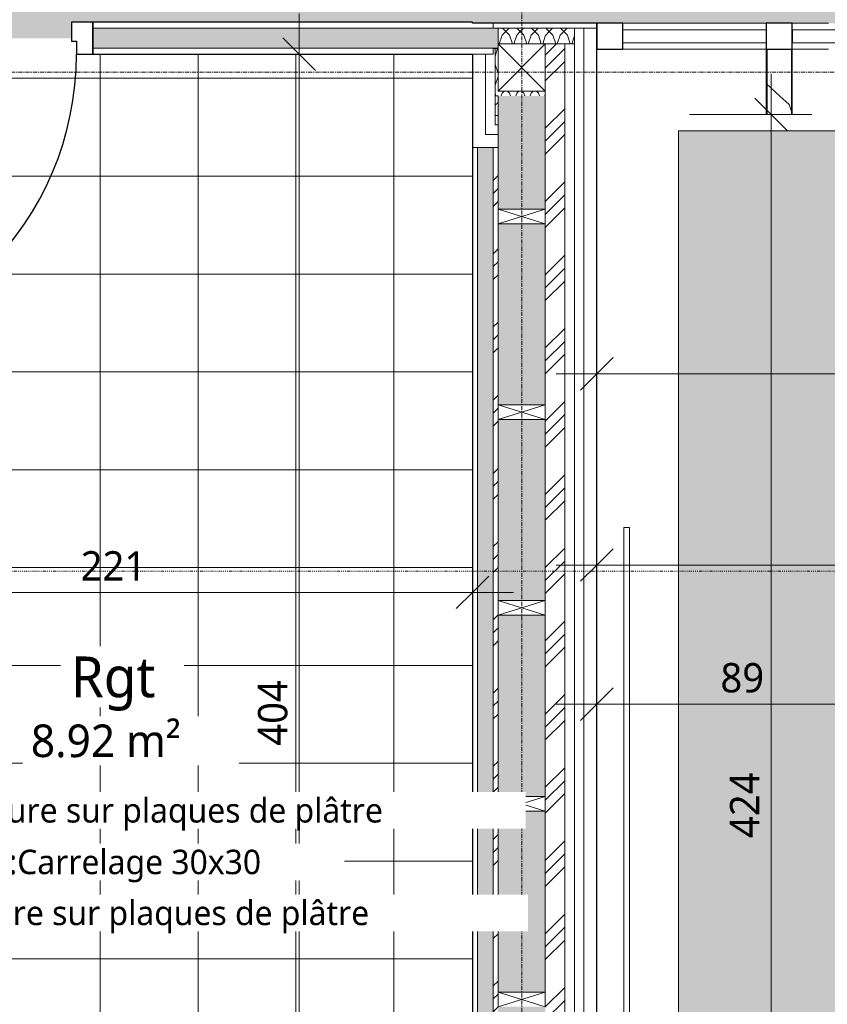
# Model space of a CAD drawing. Header units: millimetres. Extents: x -21522 to 77796, y -25697 to 15217.
# Tile 34 of 256: x -247 to 2230, y -9139 to -6120. Entities that reach past the tile are written whole.
import ezdxf

# ---------------------------------------------------------------- set-up
doc = ezdxf.new("R2010")
doc.units = ezdxf.units.MM
doc.linetypes.add('Ligne de quadrillage', pattern=[22.225, 12.7, -3.175, 3.175, -3.175])
doc.linetypes.add('Tiret point', pattern=[6.25, 2.5, -1.875, 0, -1.875])
for name, color, linetype, lineweight in [('A-ANNO-DIMS', 211, 'Continuous', 9), ('A-ANNO-DIMS-50', 211, 'Continuous', 9), ('A-AREA-IDEN', 2, 'Continuous', 9), ('A-AREA-PATT', 32, 'Continuous', 13), ('A-COLS', 52, 'Continuous', 13), ('A-DETL-GENF', 92, 'Continuous', 13), ('A-DOOR', 31, 'Continuous', 25), ('A-DOOR-FRAM', 31, 'Continuous', 25), ('A-GENM', 13, 'Continuous', 13), ('A-GLAZ-CURT', 52, 'Continuous', 13), ('A-GLAZ-CWMG', 51, 'Continuous', 13), ('A-WALL', 113, 'Continuous', 13), ('A-WALL-PATT', 111, 'Continuous', 13), ('C-TOPO-SDVS', 7, 'Continuous', 13), ('G-ANNO-SYMB', 111, 'Continuous', 9), ('I-WALL', 2, 'Continuous', 13), ('S-BEAM', 12, 'Continuous', 13), ('S-GRID', 1, 'Continuous', 9)]:
    doc.layers.add(name, color=color, linetype=linetype, lineweight=lineweight)
doc.styles.add('Trebuchet MS_1', font='trebuc.ttf', dxfattribs={"height": 90})
doc.styles.add('Trebuchet MS_2', font='trebuc.ttf', dxfattribs={"height": 100})
doc.styles.add('Trebuchet MS_4', font='trebuc.ttf', dxfattribs={"height": 125})
doc.styles.add('Trebuchet MS_5', font='trebuc.ttf', dxfattribs={"height": 75})
doc.dimstyles.new('Cotes50e_Intérieur_Transparent', dxfattribs={"dimscale": 304.8, "dimtxt": 92.785582, "dimasz": 0.328084, "dimexe": 0.410105, "dimexo": 0.0625, "dimgap": 0.036089, "dimtad": 1, "dimdec": 0, "dimlfac": 0.1, "dimzin": 0, "dimdsep": 46, "dimtxsty": 'Trebuchet MS_1', "dimblk1": 'OBLIQUE', "dimblk2": 'OBLIQUE', "dimsah": 1, "dimcen": 0.09, "dimdle": 0.410105, "dimazin": 0, "dimtfac": 1, "dimtdec": 4, "dimtix": 1, "dimtmove": 0, "dimatfit": 3, "dimfxl": 0.82021, "dimfxlon": 1, "dimtvp": 1, "dimtolj": 1, "dimtzin": 0, "dimarcsym": 2})
pattern_1 = [(45, (0, 0), (-112.2532, 112.2532), []), (45, (39.69, 0), (0, 224.5064), []), (45, (-39.69, 0), (0, 224.5064), [])]
pattern_2 = [(135, (1523.05, -8390.02), (-177.7999, 88.8996), [15.715, -110.008]), (135, (1445.26, -8356.68), (-177.7999, 88.8996), [15.715, -110.008]), (135, (1523.05, -8345.57), (-177.7999, 88.8996), [15.715, -110.008]), (135, (1445.26, -8312.233), (-177.7999, 88.8996), [15.715, -110.008]), (161.565, (1511.936, -8378.908), (-355.59962, 88.89985), [35.141, -245.986]), (161.565, (1478.6, -8367.795), (-355.59962, 88.89985), [35.141, -245.986]), (161.565, (1511.936, -8334.458), (-355.59962, 88.89985), [35.141, -245.986]), (161.565, (1478.6, -8323.345), (-355.59962, 88.89985), [35.141, -245.986]), (225, (1445.26, -8378.91), (177.7999, 88.8996), [15.715, -110.008]), (225, (1523.05, -8345.57), (177.7999, 88.8996), [15.715, -110.008]), (225, (1445.26, -8334.46), (177.7999, 88.8996), [15.715, -110.008]), (225, (1523.05, -8301.12), (177.7999, 88.8996), [15.715, -110.008]), (198.435, (1478.6, -8367.795), (355.59962, 88.89985), [35.141, -245.986]), (198.435, (1511.937, -8356.683), (355.59962, 88.89985), [35.141, -245.986]), (198.435, (1478.6, -8323.345), (355.59962, 88.89985), [35.141, -245.986]), (198.435, (1511.937, -8312.233), (355.59962, 88.89985), [35.141, -245.986])]
pattern_3 = [(45, (1332.55, -6511.77), (88.9, 177.8), [15.715, -110.008]), (45, (1365.89, -6433.98), (88.9, 177.8), [15.715, -110.008]), (45, (1377, -6511.77), (88.9, 177.8), [15.715, -110.008]), (45, (1410.34, -6433.98), (88.9, 177.8), [15.715, -110.008]), (71.565, (1343.662, -6500.657), (88.8998, 355.5996), [35.141, -245.986]), (71.565, (1354.774, -6467.32), (88.8998, 355.5996), [35.141, -245.986]), (71.565, (1388.112, -6500.657), (88.8998, 355.5996), [35.141, -245.986]), (71.565, (1399.224, -6467.32), (88.8998, 355.5996), [35.141, -245.986]), (135, (1343.66, -6433.98), (88.9, -177.8), [15.715, -110.008]), (135, (1377, -6511.77), (88.9, -177.8), [15.715, -110.008]), (135, (1388.11, -6433.98), (88.9, -177.8), [15.715, -110.008]), (135, (1421.45, -6511.77), (88.9, -177.8), [15.715, -110.008]), (108.435, (1354.774, -6467.32), (88.8998, -355.5996), [35.141, -245.986]), (108.435, (1365.886, -6500.657), (88.8998, -355.5996), [35.141, -245.986]), (108.435, (1399.224, -6467.32), (88.8998, -355.5996), [35.141, -245.986]), (108.435, (1410.336, -6500.657), (88.8998, -355.5996), [35.141, -245.986])]

# ---------------------------------------------------------------- blocks, each defined once
blk = doc.blocks.new('Family - IfcBeam - POUTRE-252126-00_RDC_50e Copie 1')
at = {"layer": 'S-BEAM', "color": 250, "lineweight": 18}
for p, q in [((33670.5, 31538.9), (33624.2, 31538.9)), ((33624.2, 31538.9), (33624.2, 31462.5)), ((33699.2, 31538.9), (33670.5, 31538.9)), ((33699.2, 31415.4), (33699.2, 31538.9)), ((33624.2, 31462.5), (33624.2, 31338.9)), ((33699.2, 31338.9), (33699.2, 31415.4)), ((33624.2, 31338.9), (33652.8, 31338.9)), ((33652.8, 31338.9), (33699.2, 31338.9))]:
    blk.add_line(p, q, dxfattribs=at)
blk = doc.blocks.new('GROUPE SCOLAIRE ST JULIEN - PRO - Ind A_importrevit_ifc-1-00_RDC_50e Copie 1')
at = {"layer": 'S-BEAM', "color": 250, "lineweight": 18, "rotation": 0.0001649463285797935}
blk.add_blockref('Family - IfcBeam - POUTRE-252126-00_RDC_50e Copie 1', (-31579, -37749.8), dxfattribs=at)
blk = doc.blocks.new('PINT_ plein-vitré - P90 plein-8388952-00_RDC_50e Copie 1')
at = {"layer": 'A-DOOR', "color": 20}
blk.add_line((-465, -979), (-465, -49), dxfattribs=at)
blk.add_arc((-465, -49), 930, 270, 0, dxfattribs=at)
at = {"layer": 'A-DOOR-FRAM', "color": 20}
for p, q in [((-450, 49), (-515, 49)), ((-515, 49), (-515, -49)), ((-450, -9), (-450, 49)), ((515, 49), (450, 49)), ((450, 49), (450, -9)), ((515, -49), (515, 49)), ((-465, -49), (-465, -9)), ((-465, -9), (-450, -9)), ((450, -9), (465, -9)), ((465, -9), (465, -49)), ((-515, -49), (-465, -49)), ((465, -49), (515, -49))]:
    blk.add_line(p, q, dxfattribs=at)
blk = doc.blocks.new('Panneau système - Vitré-8586081-00_RDC_50e Copie 1')
at = {"layer": 'A-GLAZ-CURT', "color": 30}
for p, q in [((219.75, 20), (-219.75, 20)), ((-219.75, 20), (-219.75, -20)), ((219.75, -20), (219.75, 20)), ((-219.75, -20), (219.75, -20))]:
    blk.add_line(p, q, dxfattribs=at)
blk = doc.blocks.new('Meneau rectangulaire - 80 x 80mm-8586079-00_RDC_50e Copie 1')
at = {"layer": 'A-GLAZ-CWMG', "color": 30}
for p, q in [((2042.5, -6130.8), (1603, -6130.8)), ((2042.5, -6210.8), (1603, -6210.8))]:
    blk.add_line(p, q, dxfattribs=at)
blk = doc.blocks.new('Meneau rectangulaire - 80 x 80mm-8391239-00_RDC_50e Copie 1')
at = {"layer": 'A-GLAZ-CWMG', "color": 20, "lineweight": 25}
for p, q in [((0, 40), (-80, 40)), ((-80, 40), (-80, -40)), ((0, -40), (0, 40)), ((-80, -40), (0, -40))]:
    blk.add_line(p, q, dxfattribs=at)
blk = doc.blocks.new('Panneau système - Vitré-8391241-00_RDC_50e Copie 1')
at = {"layer": 'A-GLAZ-CURT', "color": 30}
for p, q in [((508.2, 20), (-508.2, 20)), ((-508.2, 20), (-508.2, -20)), ((508.2, -20), (508.2, 20)), ((-508.2, -20), (508.2, -20))]:
    blk.add_line(p, q, dxfattribs=at)
blk = doc.blocks.new('Meneau rectangulaire - 80 x 80mm-8077613-00_RDC_50e Copie 1')
at = {"layer": 'A-GLAZ-CWMG', "color": 30}
for p, q in [((2233, -6130.8), (2122.5, -6130.8)), ((2233, -6210.8), (2122.5, -6210.8))]:
    blk.add_line(p, q, dxfattribs=at)
blk = doc.blocks.new('Meneau rectangulaire - 80 x 80mm-V2-00_RDC_50e Copie 1')
at = {"layer": 'A-GLAZ-CWMG', "color": 20, "lineweight": 25}
for p, q in [((-40, 40), (40, 40)), ((-40, -40), (-40, 40)), ((40, 40), (40, -40)), ((40, -40), (-40, -40))]:
    blk.add_line(p, q, dxfattribs=at)
blk = doc.blocks.new('Landscaping-Fencing- Normaclo-NOR010011 - 5700mm x 2000mm-8464060-00_RDC_50e Copie 1')
at = {"layer": 'A-GENM', "color": 30}
for p, q in [((5772.4, -1), (2850, -1)), ((2850, -19), (5772.4, -19)), ((5772.4, -19), (5772.4, -1))]:
    blk.add_line(p, q, dxfattribs=at)
blk = doc.blocks.new('Répétition de détail - Croix 45x145-V24-00_RDC_50e Copie 1')
at = {"layer": 'A-DETL-GENF'}
for p, q in [((1222.5, 72.5), (1177.5, 72.5)), ((1177.5, 72.5), (1222.5, 72.5)), ((1177.5, 72.5), (1222.5, -72.5)), ((1177.5, -72.5), (1222.5, 72.5)), ((1222.5, -72.5), (1222.5, 72.5)), ((1222.5, 72.5), (1222.5, -72.5)), ((1822.5, 72.5), (1777.5, 72.5)), ((1777.5, 72.5), (1777.5, -72.5)), ((1777.5, 72.5), (1822.5, 72.5)), ((1777.5, -72.5), (1777.5, 72.5)), ((1777.5, 72.5), (1822.5, -72.5)), ((1777.5, -72.5), (1822.5, 72.5)), ((1822.5, -72.5), (1822.5, 72.5)), ((1822.5, 72.5), (1822.5, -72.5)), ((2422.5, 72.5), (2377.5, 72.5)), ((2377.5, 72.5), (2377.5, -72.5)), ((2377.5, 72.5), (2422.5, 72.5)), ((2377.5, -72.5), (2377.5, 72.5)), ((2377.5, 72.5), (2422.5, -72.5)), ((2377.5, -72.5), (2422.5, 72.5)), ((2422.5, -72.5), (2422.5, 72.5)), ((2422.5, 72.5), (2422.5, -72.5)), ((3022.5, 72.5), (2977.5, 72.5)), ((2977.5, 72.5), (2977.5, -72.5)), ((2977.5, 72.5), (3022.5, 72.5)), ((2977.5, -72.5), (2977.5, 72.5)), ((2977.5, 72.5), (3022.5, -72.5)), ((2977.5, -72.5), (3022.5, 72.5)), ((3022.5, -72.5), (3022.5, 72.5)), ((3022.5, 72.5), (3022.5, -72.5)), ((3622.5, 72.5), (3577.5, 72.5)), ((3577.5, 72.5), (3577.5, -72.5)), ((3577.5, 72.5), (3622.5, 72.5)), ((3577.5, -72.5), (3577.5, 72.5)), ((3577.5, 72.5), (3622.5, -72.5)), ((3577.5, -72.5), (3622.5, 72.5)), ((3622.5, -72.5), (3622.5, 72.5)), ((3622.5, 72.5), (3622.5, -72.5)), ((1177.5, -72.5), (1222.5, -72.5)), ((1222.5, -72.5), (1177.5, -72.5)), ((1777.5, -72.5), (1822.5, -72.5)), ((1822.5, -72.5), (1777.5, -72.5)), ((2377.5, -72.5), (2422.5, -72.5)), ((2422.5, -72.5), (2377.5, -72.5)), ((2977.5, -72.5), (3022.5, -72.5)), ((3022.5, -72.5), (2977.5, -72.5)), ((3577.5, -72.5), (3622.5, -72.5)), ((3622.5, -72.5), (3577.5, -72.5))]:
    blk.add_line(p, q, dxfattribs=at)
blk = doc.blocks.new('STR_RECTANGLE - Croix 145x145-8480261-00_RDC_50e Copie 1')
at = {"layer": 'A-DETL-GENF'}
for p, q in [((72.5, 72.5), (-72.5, 72.5)), ((-72.5, 72.5), (-72.5, -72.5)), ((-72.5, 72.5), (72.5, 72.5)), ((-72.5, -72.5), (-72.5, 72.5)), ((-72.5, 72.5), (72.5, -72.5)), ((-72.5, -72.5), (72.5, 72.5)), ((72.5, -72.5), (72.5, 72.5)), ((72.5, 72.5), (72.5, -72.5)), ((-72.5, -72.5), (72.5, -72.5)), ((72.5, -72.5), (-72.5, -72.5))]:
    blk.add_line(p, q, dxfattribs=at)
blk = doc.blocks.new('DIMBLOCK49-00_RDC_50e Copie 1')
at = {"layer": 'A-ANNO-DIMS-50'}
for p, q in [((1523, -7792), (1523, -7542)), ((11001.7, -7792), (11001.7, -7667)), ((1523, -7792), (1573, -7742)), ((11001.7, -7792), (11051.7, -7742)), ((1398, -7792), (11001.7, -7792)), ((1523, -7792), (1473, -7842)), ((1523, -7792), (1523, -7917)), ((11001.7, -7792), (10951.7, -7842)), ((11001.7, -7792), (11001.7, -8042))]:
    blk.add_line(p, q, dxfattribs=at)
at = {"layer": 'A-ANNO-DIMS-50', "color": 0, "insert": (6163.3, -7665.9), "char_height": 90, "width": 237.783, "attachment_point": 1, "line_spacing_factor": 1.048425, "style": 'Trebuchet MS_1'}
blk.add_mtext('948', dxfattribs=at)
blk = doc.blocks.new('_Oblique')
at = {"color": 0, "linetype": 'ByBlock', "lineweight": -2}
blk.add_line((-0.5, -0.5), (0.5, 0.5), dxfattribs=at)
blk = doc.blocks.new('DIMBLOCK52-00_RDC_50e Copie 1')
at = {"layer": 'A-ANNO-DIMS-50'}
for p, q in [((-1063.7, -7875.8), (-1063.7, -7625.8)), ((1142, -7875.8), (1142, -7625.8)), ((-1063.7, -7875.8), (-1013.7, -7825.8)), ((1142, -7875.8), (1192, -7825.8)), ((-1188.7, -7875.8), (1267, -7875.8)), ((-1063.7, -7875.8), (-1113.7, -7925.8)), ((-1063.7, -7875.8), (-1063.7, -8000.8)), ((1142, -7875.8), (1092, -7925.8)), ((1142, -7875.8), (1142, -8000.8))]:
    blk.add_line(p, q, dxfattribs=at)
at = {"layer": 'A-ANNO-DIMS-50', "color": 0, "insert": (-59.9, -7749.6), "char_height": 90, "width": 237.783, "attachment_point": 1, "line_spacing_factor": 1.048425, "style": 'Trebuchet MS_1'}
blk.add_mtext('221', dxfattribs=at)
blk = doc.blocks.new('DIMBLOCK93-00_RDC_50e Copie 1')
at = {"layer": 'A-ANNO-DIMS-50'}
for p, q in [((609.9, -6100.8), (609.9, -10393.3)), ((609.9, -6225.8), (559.9, -6175.8)), ((609.9, -6225.8), (484.9, -6225.8)), ((609.9, -6225.8), (659.9, -6275.8)), ((609.9, -6225.8), (859.9, -6225.8)), ((609.9, -10268.3), (559.9, -10218.3)), ((609.9, -10268.3), (484.9, -10268.3)), ((609.9, -10268.3), (659.9, -10318.3)), ((609.9, -10268.3), (859.9, -10268.3))]:
    blk.add_line(p, q, dxfattribs=at)
at = {"layer": 'A-ANNO-DIMS-50', "color": 0, "insert": (483.8, -8346.1), "char_height": 90, "width": 237.783, "attachment_point": 1, "rotation": 90, "line_spacing_factor": 1.048425, "style": 'Trebuchet MS_1'}
blk.add_mtext('404', dxfattribs=at)
blk = doc.blocks.new('DIMBLOCK147-00_RDC_50e Copie 1')
at = {"layer": 'A-ANNO-DIMS-50'}
for p, q in [((2057.5, -10649.3), (2057.5, -6285.8)), ((2057.5, -6410.8), (2007.5, -6360.8)), ((2057.5, -6410.8), (1807.5, -6410.8)), ((2057.5, -6410.8), (2107.5, -6460.8)), ((2057.5, -6410.8), (2182.5, -6410.8)), ((2057.5, -10649.3), (2007.5, -10599.3)), ((2057.5, -10649.3), (1807.5, -10649.3)), ((2057.5, -10649.3), (2107.5, -10699.3)), ((2057.5, -10649.3), (2182.5, -10649.3))]:
    blk.add_line(p, q, dxfattribs=at)
at = {"layer": 'A-ANNO-DIMS-50', "color": 0, "insert": (1931.3, -8629.1), "char_height": 90, "width": 237.783, "attachment_point": 1, "rotation": 90, "line_spacing_factor": 1.048425, "style": 'Trebuchet MS_1'}
blk.add_mtext('424', dxfattribs=at)
blk = doc.blocks.new('DIMBLOCK189-00_RDC_50e Copie 1')
at = {"layer": 'A-ANNO-DIMS-50'}
for p, q in [((1523, -7206.1), (1523, -6956.1)), ((6372, -7206.1), (6372, -6956.1)), ((1523, -7206.1), (1573, -7156.1)), ((6372, -7206.1), (6422, -7156.1)), ((1398, -7206.1), (6372, -7206.1)), ((1523, -7206.1), (1473, -7256.1)), ((1523, -7206.1), (1523, -7331.1)), ((6372, -7206.1), (6322, -7256.1)), ((6372, -7206.1), (6372, -7331.1))]:
    blk.add_line(p, q, dxfattribs=at)
at = {"layer": 'A-ANNO-DIMS-50', "color": 0, "insert": (3848.4, -7079.9), "char_height": 90, "width": 237.783, "attachment_point": 1, "line_spacing_factor": 1.048425, "style": 'Trebuchet MS_1'}
blk.add_mtext('485', dxfattribs=at)
blk = doc.blocks.new('DIMBLOCK270-00_RDC_50e Copie 1')
at = {"layer": 'A-ANNO-DIMS-50'}
for p, q in [((1523, -8218.8), (1523, -7968.8)), ((2413, -8218.8), (2413, -7968.8)), ((1523, -8218.8), (1573, -8168.8)), ((2413, -8218.8), (2463, -8168.8)), ((1398, -8218.8), (2413, -8218.8)), ((1523, -8218.8), (1473, -8268.8)), ((1523, -8218.8), (1523, -8343.8)), ((2413, -8218.8), (2363, -8268.8)), ((2413, -8218.8), (2413, -8343.8))]:
    blk.add_line(p, q, dxfattribs=at)
at = {"layer": 'A-ANNO-DIMS-50', "color": 0, "insert": (1902, -8092.6), "char_height": 90, "width": 158.522, "attachment_point": 1, "line_spacing_factor": 1.048425, "style": 'Trebuchet MS_1'}
blk.add_mtext('89', dxfattribs=at)

msp = doc.modelspace()

# ---------------------------------------------------------------- hatches: boundary and pattern name
at = {"layer": 'A-AREA-PATT'}
h = msp.add_hatch(color=10, dxfattribs=at)
h.paths.add_polyline_path([(-88, -6176.8), (-88, -6127.8), (1142, -6127.8), (1142, -6130.8), (5412, -6130.8), (5412, -6145.8), (5462, -6145.8), (5462, -6170.8), (7282, -6170.8), (7282, -6145.8), (7332, -6145.8), (7332, -6130.8), (13081.7, -6130.8), (13081.7, -3579.9), (13121.7, -3579.9), (13121.7, -3564.9), (13199.2, -3564.9), (13199.2, -2994.9), (13121.7, -2994.9), (13121.7, -2979.9), (13081.7, -2979.9), (13081.7, -2017.1), (13121.7, -2017.1), (13121.7, -2002.1), (13130.7, -2002.1), (13130.7, -1102.1), (13121.7, -1102.1), (13121.7, -1087.1), (13081.7, -1087.1), (13081.7, 157.9), (13130.7, 157.9), (13130.7, 1962.5), (10184.9, 1962.5), (10184.9, 2011.5), (9284.9, 2011.5), (9284.9, 1962.5), (8934.7, 1962.5), (8934.6, 1788.5), (8772.7, 1788.5), (8772.7, 603.5), (6839.9, 603.5), (6839.9, 643.5), (6824.9, 643.5), (6824.9, 652.5), (5924.9, 652.5), (5924.9, 643.5), (5909.9, 643.5), (5909.9, 603.5), (3971.1, 603.5), (3971.1, 1778.5), (3799, 1778.5), (3799, 1962.5), (3459.1, 1962.5), (3459.1, 2011.5), (2559.1, 2011.5), (2559.1, 1962.5), (-887.7, 1962.5), (-887.7, 1778.5), (-1083.7, 1778.5), (-1083.7, 148.9), (-1063.7, 148.9), (-1063.7, -1341.5), (-1205.2, -1341.5), (-1205.2, -3680.3), (-1201.7, -3680.3), (-1201.7, -3655.3), (-1169.2, -3655.3), (-1169.2, -3552.8), (-1201.7, -3552.4), (-1201.7, -3527.8), (-1144.2, -3528.3), (-1144.6, -3680.3), (-1191.7, -3680.3), (-1191.7, -3705.3), (-1205.2, -3705.3), (-1205.2, -6121.5), (-1063.7, -6121.5), (-1063.7, -6127.8), (-988, -6127.8), (-988, -6176.8), (-538, -6176.8)])
h.paths.add_polyline_path([(6105.6, -2505.6), (4059.1, -2505.6), (4059.3, -1865.6), (5130.8, -1865.6), (5131.7, -1862.2), (5144.5, -1865.6), (6043.3, -1865.6), (6044.2, -1862.2), (6057, -1865.6), (6105.6, -1865.6), (6105.6, -2494.7)])
h.paths.add_polyline_path([(6760.8, -2505.6), (6638.2, -2505.6), (6638.2, -1865.6), (6686.8, -1865.6), (6699.8, -1862.7), (6700.6, -1865.6), (7599.3, -1865.6), (7612.3, -1862.7), (7613.1, -1865.6), (8684.7, -1865.6), (8684.7, -2505.6), (6906.2, -2505.6)])
h.paths.add_polyline_path([(10520.2, -2505.6), (9004.7, -2505.6), (9004.7, -1865.6), (10076.4, -1865.6), (10077.3, -1862.2), (10090.1, -1865.6), (10988.9, -1865.6), (10989.8, -1862.2), (11002.6, -1865.6), (11051.2, -1865.6), (11051.2, -2505.6), (10535.2, -2505.6)])
h.paths.add_polyline_path([(3739.1, -2505.6), (1692.6, -2505.6), (1692.6, -1865.6), (1741.2, -1865.6), (1754.2, -1862.7), (1755, -1865.6), (2653.7, -1865.6), (2666.7, -1862.7), (2667.5, -1865.6), (3739.1, -1865.6), (3739.1, -2494.7)])
h.paths.add_polyline_path([(3749.1, -2335.6), (3749.1, -2035.6), (4049.1, -2035.6), (4049.1, -2335.6), (3750.6, -2335.6)])
h.paths.add_polyline_path([(8696.2, -2335.6), (8694.7, -2335.6), (8694.7, -2035.6), (8994.7, -2035.6), (8994.7, -2335.6), (8805.1, -2335.6)])
h = msp.add_hatch(dxfattribs=at)
h.set_pattern_fill('FP_113', color=8, style=0, pattern_type=2)
h.set_pattern_definition([(0, (0, 0), (0, 300), []), (90, (0, 0), (-300, 2e-14), [])])
h.paths.add_polyline_path([(-1063.7, -10268.3), (1142, -10268.3), (1142, -6225.8), (-73, -6225.8), (-73, -6185.8), (-88, -6185.8), (-88, -6176.8), (-988, -6176.8), (-988, -6185.8), (-1003, -6185.8), (-1003, -6225.8), (-1078.7, -6225.8), (-1078.7, -6228.3), (-1063.7, -6228.3), (-1063.7, -10229)])
at = {"layer": 'A-COLS'}
h = msp.add_hatch(dxfattribs=at)
h.set_pattern_fill('FP_52', color=30, style=0, pattern_type=2)
h.set_pattern_definition([(108.435, (54.145, 0), (-208.24995, 416.4999), [79.025, -579.519]), (139.399, (29.155, 74.97), (-1249.5057, 1041.24372), [38.399, -1881.572]), (136.848, (208.25, 99.96), (-3123.769422, 2915.478892), [91.346, -4475.934]), (109.983, (141.61, 162.435), (-624.746965, 1666.00133), [48.75, -2388.754]), (90, (124.95, 0), (-208.25, 208.25), [41.65, -166.6]), (118.443, (124.95, 41.65), (1457.75313, -2707.248388), [113.682, -5570.435]), (84.289, (70.805, 141.61), (-208.26365, -1874.248384), [41.858, -2051.029]), (129.806, (74.97, 183.26), (833.0069, -1041.24319), [32.53, -1593.955])])
h.paths.add_polyline_path([(2042.5, -6210.8), (2042.5, -6410.8), (2122.5, -6410.8), (2122.5, -6210.8)])
at = {"layer": 'A-DETL-GENF'}
h = msp.add_hatch(dxfattribs=at)
h.set_pattern_fill('FP_114', color=253, style=0, pattern_type=2)
h.set_pattern_definition([(50, (0, 0), (364.368, -31.8783), [38.1, -419.1]), (355, (0, 0), (-70.486, 382.113), [30.48, -335.28]), (100.451, (30.36, -2.66), (293.885, 350.2334), [32.38, -356.18]), (46.184, (0, 101.6), (542.158, -84.086), [57.15, -628.65]), (96.636, (45.2, 94.6), (474.805, 494.855), [48.57, -534.27]), (351.184, (0, 101.6), (474.81, 494.85), [45.72, -502.92]), (21, (50.8, 76.2), (303.2285, -204.5305), [38.1, -419.1]), (326, (50.8, 76.2), (123.604, 368.376), [30.48, -335.28]), (71.451, (76.07, 59.16), (426.834, 163.843), [32.38, -356.18]), (37.5, (0, 0), (6.17665, 169.11015), [16.764, -314.452, 16.764, -323.596, -336.55]), (37.5, (0, 0), (6.17665, 169.11015), [-671.576, 16.764, -319.786]), (7.5, (0, 0), (133.6389, 200.3615), [16.764, -177.292, 16.764, -306.832, -128.27]), (7.5, (0, 0), (133.6389, 200.3615), [-517.652, 16.764, -111.506]), (327.5, (-113.28, 0), (271.1818, -11.4584), [16.764, -110.236, 16.764, -379.476, -525.78]), (327.5, (-113.28, 0), (271.1818, -11.4584), [-523.24, 16.764, -509.016]), (317.5, (-164.08, 0), (296.2585, 50.8528), [16.764, -148.336, 16.764, -246.38, -373.38]), (317.5, (-164.08, 0), (296.2585, 50.8528), [-428.244, 16.764, -356.616])])
h.paths.add_polyline_path([(10410.2, -16365.9), (10951.7, -16365.9), (10951.7, -6460.8), (7412, -6460.8), (7412, -7343.9), (7633.8, -7407.7), (7851.8, -7483.6), (8065.4, -7571.3), (8273.7, -7670.6), (8476.4, -7781.2), (8672.6, -7902.7), (8861.9, -8034.8), (9043.6, -8177.2), (9217.2, -8329.3), (9382.2, -8490.6), (9538.2, -8660.9), (9684.5, -8839.4), (9820.8, -9025.7), (9946.7, -9219.1), (10061.7, -9419.2), (10165.6, -9625.4), (10258.1, -9836.9), (10338.8, -10053.1), (10407.4, -10273.5), (10463.9, -10497.3), (10508, -10723.9), (10539.6, -10952.6), (10558.6, -11182.6), (10565, -11413.3), (10558.6, -11644.1), (10539.6, -11874.1), (10508, -12102.8), (10463.9, -12329.4), (10407.4, -12553.2), (10338.7, -12773.7), (10258.1, -12989.8), (10165.6, -13201.3), (10061.7, -13407.4), (9946.7, -13607.5), (9820.8, -13801), (9684.5, -13987.3), (9538.2, -14165.8), (9382.2, -14336), (9217.2, -14497.4), (9043.6, -14649.5), (8861.9, -14791.8), (8672.6, -14924), (8476.4, -15045.5), (8273.7, -15156.1), (8065.4, -15255.4), (7851.8, -15343.1), (7633.8, -15419), (7412, -15482.7), (7412, -16365.9), (9497.8, -16365.9)])
h.paths.add_polyline_path([(6362.4, -13413.3), (6519.3, -13407.2), (6675.3, -13388.7), (6829.3, -13358.1), (6980.4, -13315.5), (7127.8, -13261.1), (7270.4, -13195.4), (7407.4, -13118.6), (7538, -13031.4), (7661.3, -12934.2), (7776.6, -12827.6), (7883.2, -12712.2), (7980.4, -12588.9), (8067.7, -12458.3), (8144.4, -12321.3), (8210.2, -12178.7), (8264.5, -12031.4), (8307.1, -11880.2), (8337.8, -11726.2), (8356.2, -11570.3), (8362.4, -11413.3), (8356.2, -11256.4), (8337.8, -11100.5), (8307.1, -10946.4), (8264.5, -10795.3), (8210.2, -10648), (8144.4, -10505.4), (8067.7, -10368.3), (7980.4, -10237.8), (7883.2, -10114.4), (7776.6, -9999.1), (7661.3, -9892.5), (7538, -9795.3), (7407.4, -9708.1), (7270.4, -9631.3), (7127.8, -9565.6), (6980.4, -9511.2), (6829.3, -9468.6), (6675.3, -9438), (6519.3, -9419.5), (6362.4, -9413.3), (6205.5, -9419.5), (6049.5, -9438), (5895.5, -9468.6), (5744.4, -9511.2), (5597, -9565.6), (5454.4, -9631.3), (5317.4, -9708.1), (5186.8, -9795.3), (5063.5, -9892.5), (4948.2, -9999.1), (4841.6, -10114.4), (4744.4, -10237.8), (4657.1, -10368.3), (4580.4, -10505.4), (4514.6, -10648), (4460.3, -10795.3), (4417.7, -10946.4), (4387, -11100.5), (4368.6, -11256.4), (4362.4, -11413.3), (4368.6, -11570.3), (4387, -11726.2), (4417.7, -11880.2), (4460.3, -12031.4), (4514.6, -12178.7), (4580.4, -12321.3), (4657.1, -12458.3), (4744.4, -12588.9), (4841.6, -12712.2), (4948.2, -12827.6), (5063.5, -12934.2), (5186.8, -13031.4), (5317.4, -13118.6), (5454.4, -13195.4), (5597, -13261.1), (5744.4, -13315.5), (5895.5, -13358.1), (6049.5, -13388.7), (6205.5, -13407.2)])
h.paths.add_polyline_path([(1773, -10649.3), (2229.9, -10649.3), (2277.4, -10426.1), (2337, -10205.9), (2408.5, -9989.2), (2491.6, -9776.7), (2586.1, -9569), (2691.8, -9366.8), (2808.3, -9170.6), (2935.2, -8981), (3072.3, -8798.6), (3219, -8623.9), (3375, -8457.4), (3539.9, -8299.7), (3713, -8151.1), (3894, -8012.1), (4082.2, -7883.1), (4277.1, -7764.6), (4478.2, -7656.8), (4684.9, -7560.1), (4896.5, -7474.7), (5112.4, -7401), (5332, -7339), (5332, -6460.8), (1773, -6460.8), (1773, -10229)])
at = {"layer": 'A-WALL-PATT'}
h = msp.add_hatch(dxfattribs=at)
h.set_pattern_fill('FP_39', color=30, angle=-135, style=0, pattern_type=2)
h.set_pattern_definition([(45, (39.194, -6225.77), (88.8996, 177.8), [15.715, -110.008]), (45, (72.53, -6147.98), (88.8996, 177.8), [15.715, -110.008]), (45, (83.644, -6225.77), (88.8996, 177.8), [15.715, -110.008]), (45, (116.98, -6147.98), (88.8996, 177.8), [15.715, -110.008]), (71.565, (50.306, -6214.657), (88.89985, 355.5996), [35.141, -245.986]), (71.565, (61.42, -6181.32), (88.89985, 355.5996), [35.141, -245.986]), (71.565, (94.757, -6214.657), (88.89985, 355.5996), [35.141, -245.986]), (71.565, (105.87, -6181.32), (88.89985, 355.5996), [35.141, -245.986]), (135, (50.31, -6147.98), (88.8996, -177.8), [15.715, -110.008]), (135, (83.644, -6225.77), (88.8996, -177.8), [15.715, -110.008]), (135, (94.76, -6147.98), (88.8996, -177.8), [15.715, -110.008]), (135, (128.095, -6225.77), (88.8996, -177.8), [15.715, -110.008]), (108.435, (61.42, -6181.32), (88.89985, -355.5996), [35.141, -245.986]), (108.435, (72.532, -6214.657), (88.89985, -355.5996), [35.141, -245.986]), (108.435, (105.87, -6181.32), (88.89985, -355.5996), [35.141, -245.986]), (108.435, (116.982, -6214.656), (88.89985, -355.5996), [35.141, -245.986])])
h.paths.add_polyline_path([(1220, -6207.8), (1220, -6145.8), (-23, -6145.8), (-23, -6207.8), (1205, -6207.8)])
h.paths.add_polyline_path([(-1053, -6207.8), (-1053, -6145.8), (-1132.7, -6145.8), (-1132.7, -6207.8), (-1063.7, -6207.8)])
h = msp.add_hatch(dxfattribs=at)
h.set_pattern_fill('FP_56', color=30, angle=-135, style=0, pattern_type=2)
h.set_pattern_definition(pattern_3)
h.paths.add_polyline_path([(1454, -6193.8), (1454, -6145.8), (1220, -6145.8), (1220, -6193.8), (1425, -6193.8)])
h = msp.add_hatch(dxfattribs=at)
h.set_pattern_fill('FP_56', color=30, angle=-135, style=0, pattern_type=2)
h.set_pattern_definition(pattern_3)
h.paths.add_polyline_path([(1365, -6353.8), (1365, -6338.8), (1220, -6338.8), (1220, -6208.8), (1211, -6208.8), (1211, -6353.8), (1365, -6353.8)])
h = msp.add_hatch(dxfattribs=at)
h.set_pattern_fill('FP_1', color=30, style=0, pattern_type=2)
h.set_pattern_definition(pattern_1)
h.paths.add_polyline_path([(1365, -6208.8), (1425, -6208.8), (1425, -6193.8), (1365, -6193.8), (1365, -6208.8)])
h = msp.add_hatch(dxfattribs=at)
h.set_pattern_fill('FP_1', color=30, style=0, pattern_type=2)
h.set_pattern_definition(pattern_1)
h.paths.add_polyline_path([(1365, -10491.3), (1425, -10491.3), (1425, -6208.8), (1365, -6208.8), (1365, -10346.3)])
h = msp.add_hatch(dxfattribs=at)
h.set_pattern_fill('FP_1', color=30, style=0, pattern_type=2)
h.set_pattern_definition(pattern_1)
h.paths.add_polyline_path([(1220, -6413.8), (1220, -6353.8), (1211, -6353.8), (1211, -6413.8)])
h = msp.add_hatch(dxfattribs=at)
h.set_pattern_fill('FP_6', color=30, angle=225, style=0, pattern_type=2)
h.set_pattern_definition(pattern_2)
h.paths.add_polyline_path([(1220, -10301.3), (1365, -10301.3), (1365, -9746.3), (1220, -9746.3), (1220, -10268.3)])
h.paths.add_polyline_path([(1286.7, -9701.3), (1365, -9701.3), (1365, -9146.3), (1220, -9146.3), (1220, -9701.3), (1241.9, -9701.3)])
h.paths.add_polyline_path([(1365, -9101.3), (1365, -8546.3), (1220, -8546.3), (1220, -9101.3), (1286.7, -9101.3)])
h.paths.add_polyline_path([(1220, -8501.3), (1365, -8501.3), (1365, -7946.3), (1220, -7946.3)])
h.paths.add_polyline_path([(1311.4, -7901.3), (1365, -7901.3), (1365, -7346.3), (1220, -7346.3), (1220, -7901.3), (1286.7, -7901.3)])
h.paths.add_polyline_path([(1365, -7301.3), (1365, -6746.3), (1220, -6746.3), (1220, -7301.3), (1334.6, -7301.3)])
h.paths.add_polyline_path([(1286.7, -6701.3), (1365, -6701.3), (1365, -6353.8), (1220, -6353.8), (1220, -6701.3)])
h = msp.add_hatch(dxfattribs=at)
h.set_pattern_fill('FP_6', color=30, angle=225, style=0, pattern_type=2)
h.set_pattern_definition(pattern_2)
h.paths.add_polyline_path([(1157, -10283.3), (1205, -10283.3), (1205, -6511.8), (1157, -6511.8), (1157, -10268.3)])
h = msp.add_hatch(dxfattribs=at)
h.set_pattern_fill('FP_1', color=30, style=0, pattern_type=2)
h.set_pattern_definition(pattern_1)
h.paths.add_polyline_path([(1205, -10331.3), (1220, -10331.3), (1220, -6511.8), (1205, -6511.8), (1205, -10301.3)])

# ---------------------------------------------------------------- linework, layer by layer
at = {"layer": 'A-COLS', "color": 30}
for p, q in [((2122.5, -6210.8), (2042.5, -6210.8)), ((2042.5, -6210.8), (2042.5, -6410.8)), ((2122.5, -6410.8), (2122.5, -6210.8)), ((2042.5, -6410.8), (2122.5, -6410.8))]:
    msp.add_line(p, q, dxfattribs=at)
at = {"layer": 'A-WALL', "color": 30}
for p, q in [((-23, -6145.8), (1523, -6145.8)), ((1205, -6130.8), (1205, -6145.8)), ((1220, -6145.8), (1220, -6193.8)), ((1454, -10580.3), (1454, -6145.8)), ((1483, -10609.3), (1483, -6145.8)), ((-23, -6207.8), (1220, -6207.8)), ((1205, -6208.8), (1205, -6225.8)), ((1205, -6208.8), (1220, -6208.8)), ((1211, -6208.8), (1211, -6442.8)), ((1365, -6193.8), (1454, -6193.8)), ((1425, -10551.3), (1425, -6193.8)), ((1205, -6225.8), (1142, -6225.8)), ((1182, -6225.8), (1182, -6471.8)), ((1365, -6701.3), (1365, -6338.8)), ((1211, -6353.8), (1220, -6353.8)), ((1220, -6353.8), (1220, -6701.3)), ((1211, -6413.8), (1220, -6413.8)), ((1211, -6442.8), (1220, -6442.8)), ((1182, -6471.8), (1220, -6471.8)), ((1220, -6511.8), (1142, -6511.8)), ((1157, -10283.3), (1157, -6511.8)), ((1205, -10331.3), (1205, -6511.8)), ((1220, -7301.3), (1220, -6746.3)), ((1365, -7301.3), (1365, -6746.3)), ((1220, -7901.3), (1220, -7346.3)), ((1365, -7901.3), (1365, -7346.3)), ((1220, -8501.3), (1220, -7946.3)), ((1365, -8501.3), (1365, -7946.3)), ((1220, -9101.3), (1220, -8546.3)), ((1365, -9101.3), (1365, -8546.3))]:
    msp.add_line(p, q, dxfattribs=at)
at = {"layer": 'A-WALL', "color": 20, "lineweight": 25}
for p, q in [((1523, -6130.8), (1142, -6130.8)), ((1523, -10649.3), (1523, -6130.8)), ((1142, -6225.8), (1142, -10268.3))]:
    msp.add_line(p, q, dxfattribs=at)
at = {"layer": 'C-TOPO-SDVS'}
for p, q in [((5332, -6460.8), (1773, -6460.8)), ((1773, -6460.8), (1773, -10649.3))]:
    msp.add_line(p, q, dxfattribs=at)
at = {"layer": 'G-ANNO-SYMB', "linetype": 'Tiret point'}
msp.add_line((25436.1, -7810.7), (-15040.9, -7810.7), dxfattribs=at)
at = {"layer": 'I-WALL', "color": 20, "lineweight": 25}
for p, q in [((1142, -6127.8), (-23, -6127.8)), ((-23, -6127.8), (-23, -6225.8)), ((1142, -6130.8), (1142, -6127.8)), ((-23, -6225.8), (1142, -6225.8))]:
    msp.add_line(p, q, dxfattribs=at)
at = {"layer": 'I-WALL', "color": 30}
msp.add_line((1205, -6207.8), (1205, -6208.8), dxfattribs=at)
at = {"layer": 'S-GRID', "linetype": 'Ligne de quadrillage'}
for p, q in [((1292.5, 13831.3), (1292.5, -25037.2)), ((24853.2, -6281.3), (-13724, -6281.3))]:
    msp.add_line(p, q, dxfattribs=at)

# ---------------------------------------------------------------- block references
at = {"lineweight": 5}
msp.add_blockref('GROUPE SCOLAIRE ST JULIEN - PRO - Ind A_importrevit_ifc-1-00_RDC_50e Copie 1', (0, 0), dxfattribs=at)
at = {"layer": 'A-DETL-GENF'}
msp.add_blockref('STR_RECTANGLE - Croix 145x145-8480261-00_RDC_50e Copie 1', (1292.5, -6266.3), dxfattribs=at)
at = {"layer": 'A-DETL-GENF', "rotation": 89.99999999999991}
msp.add_blockref('Répétition de détail - Croix 45x145-V24-00_RDC_50e Copie 1', (1292.5, -10323.8), dxfattribs=at)
at = {"layer": 'A-DOOR', "color": 20}
msp.add_blockref('PINT_ plein-vitré - P90 plein-8388952-00_RDC_50e Copie 1', (-538, -6176.8), dxfattribs=at)
at = {"layer": 'A-GENM', "color": 30, "rotation": 90.00000000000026}
msp.add_blockref('Landscaping-Fencing- Normaclo-NOR010011 - 5700mm x 2000mm-8464060-00_RDC_50e Copie 1', (1604.3, -13449.3), dxfattribs=at)
at = {"layer": 'A-GLAZ-CURT', "color": 30}
for name, p in [('Panneau système - Vitré-8586081-00_RDC_50e Copie 1', (1822.8, -6170.8)), ('Panneau système - Vitré-8391241-00_RDC_50e Copie 1', (2630.8, -6170.8))]:
    msp.add_blockref(name, p, dxfattribs=at)
at = {"layer": 'A-GLAZ-CWMG', "color": 30, "rotation": 180}
msp.add_blockref('Meneau rectangulaire - 80 x 80mm-8391239-00_RDC_50e Copie 1', (1523, -6170.8), dxfattribs=at)
at = {"layer": 'A-GLAZ-CWMG', "color": 30}
for name in ['Meneau rectangulaire - 80 x 80mm-8586079-00_RDC_50e Copie 1', 'Meneau rectangulaire - 80 x 80mm-8077613-00_RDC_50e Copie 1']:
    msp.add_blockref(name, (0, 0), dxfattribs=at)
at = {"layer": 'A-GLAZ-CWMG', "color": 30, "extrusion": (0, 0, -1), "rotation": 180}
msp.add_blockref('Meneau rectangulaire - 80 x 80mm-V2-00_RDC_50e Copie 1', (-2082.5, -6170.8), dxfattribs=at)

# ---------------------------------------------------------------- dimensions: what is measured, and where the dimension line sits
at = {"layer": 'A-ANNO-DIMS'}
for base, p1, p2, override, picture, middle in [((609.9, -10268.3), (859.9, -6225.8), (859.9, -10268.3), {"dimpost": '<>', "dimfxl": 4042.501943}, 'DIMBLOCK93-00_RDC_50e Copie 1', (553.2, -8247)), ((2057.5, -6410.8), (1807.5, -10649.3), (1807.5, -6410.8), {"dimpost": '<>', "dimfxl": 4238.501943}, 'DIMBLOCK147-00_RDC_50e Copie 1', (2001.3, -8530))]:
    dim = msp.add_linear_dim(base=base, p1=p1, p2=p2, angle=90, dimstyle='Cotes50e_Intérieur_Transparent', override=override, dxfattribs=at)
    dim.commit()
    dim.dimension.update_dxf_attribs({"geometry": picture, "text_midpoint": middle})
for base, p1, p2, override, picture, middle in [((6372, -7206.1), (1523, -6956.1), (6372, -6956.1), {"dimpost": '<>', "dimfxl": 4848.944627}, 'DIMBLOCK189-00_RDC_50e Copie 1', (3947.5, -7149.3)), ((11001.7, -7792), (1523, -7542), (11001.7, -8042), {"dimpost": '<>', "dimfxl": 9491.862532}, 'DIMBLOCK49-00_RDC_50e Copie 1', (6262.4, -7735.1)), ((1142, -7875.8), (-1063.7, -7625.8), (1142, -7625.8), {"dimpost": '<>', "dimfxl": 2205.710529}, 'DIMBLOCK52-00_RDC_50e Copie 1', (39.2, -7819.6)), ((2413, -8218.8), (1523, -7968.8), (2413, -7968.8), {"dimpost": '<>', "dimfxl": 890}, 'DIMBLOCK270-00_RDC_50e Copie 1', (1968, -8161.9))]:
    dim = msp.add_linear_dim(base=base, p1=p1, p2=p2, dimstyle='Cotes50e_Intérieur_Transparent', override=override, dxfattribs=at)
    dim.commit()
    dim.dimension.update_dxf_attribs({"geometry": picture, "text_midpoint": middle})

# ---------------------------------------------------------------- next in the draw order: texts
at = {"layer": 'A-AREA-IDEN', "attachment_point": 1, "bg_fill": 3, "box_fill_scale": 1.25, "bg_fill_color": 256, "bg_fill_true_color": 13158600, "bg_fill_transparency": 0}
for s, insert, char_height, width, style in [('Rgt', (-90.6, -8072.5), 125, 316.667, 'Trebuchet MS_4'), ('8.92 m²', (-212.8, -8281), 100, 613.291, 'Trebuchet MS_2'), ('Murs : Peinture sur plaques de plâtre', (-834.6, -8506.6), 75, 2120.463, 'Trebuchet MS_5'), ('Sol :Carrelage 30x30', (-444.3, -8664.9), 75, 1174.472, 'Trebuchet MS_5'), ('Plaf. : Peinture sur plaques de plâtre', (-839.6, -8821.1), 75, 2132.489, 'Trebuchet MS_5')]:
    msp.add_mtext(s, dxfattribs=dict(at, insert=insert, char_height=char_height, width=width, style=style))

doc.saveas('drawing.dxf')
